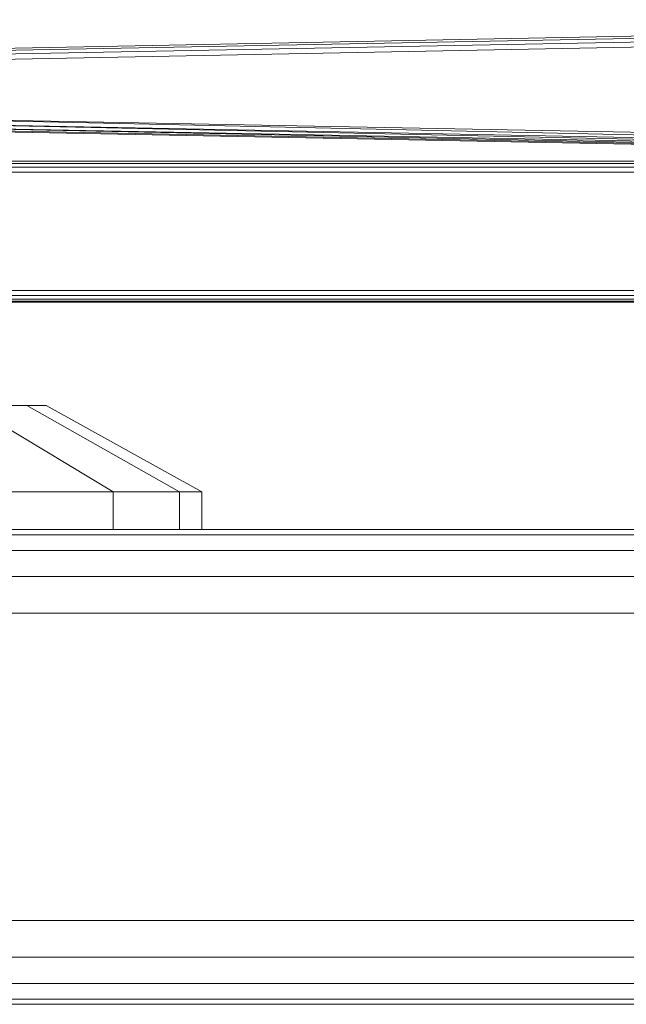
# Model space of a CAD drawing. Header units: millimetres. Extents: x 1 to 3476, y -521 to 159.
# Tile 31 of 130: x 791 to 823, y 108 to 159. Entities that reach past the tile are written whole.
import ezdxf

# ---------------------------------------------------------------- set-up
doc = ezdxf.new("R2010")
doc.units = ezdxf.units.MM
doc.layers.add('VG491211CA_dwg', color=8, linetype='Continuous', lineweight=9)

# ---------------------------------------------------------------- blocks, each defined once
blk = doc.blocks.new('VG491211CA_dwg-300031-Południe')
at = {"color": 18, "lineweight": 9}
for p, q in [((867.02, 158.9), (790.048, 157.413)), ((867.018, 158.788), (790.048, 157.3)), ((790.048, 157.113), (867.018, 158.6)), ((790.048, 156.85), (867.021, 158.338)), ((867.615, 152.223), (790.048, 153.722)), ((867.09, 151.971), (790.048, 153.686)), ((867.09, 151.971), (790.048, 153.459)), ((866.715, 151.79), (790.048, 153.433)), ((790.048, 153.272), (866.715, 151.79)), ((790.048, 153.256), (866.49, 151.682)), ((790.048, 153.159), (866.49, 151.682)), ((790.123, 153.105), (866.499, 151.629)), ((867.015, 151.592), (790.904, 151.592)), ((790.341, 151.03), (867.015, 151.03)), ((790.604, 151.292), (867.015, 151.292)), ((790.791, 151.48), (867.015, 151.48)), ((867.615, 144.926), (790.341, 144.926)), ((867.09, 144.664), (790.604, 144.664)), ((866.715, 144.476), (790.791, 144.476)), ((790.389, 144.31), (866.693, 144.31)), ((790.904, 144.364), (866.49, 144.364)), ((788.714, 138.977), (791.671, 138.977)), ((788.714, 138.977), (796.141, 134.525)), ((791.671, 138.977), (792.669, 138.977)), ((792.669, 138.977), (791.671, 138.977)), ((791.671, 138.977), (799.555, 134.525)), ((800.708, 134.525), (792.669, 138.977)), ((790.596, 134.525), (796.141, 134.525)), ((796.141, 134.525), (799.555, 134.525)), ((796.141, 134.525), (796.141, 132.579)), ((799.555, 134.525), (800.708, 134.525)), ((799.555, 134.525), (799.555, 132.579)), ((800.708, 132.579), (800.708, 134.525)), ((903.786, 132.579), (5.067, 132.579)), ((903.786, 132.309), (5.067, 132.309)), ((5.067, 131.499), (903.786, 131.499)), ((5.067, 130.149), (903.786, 130.149)), ((5.067, 128.259), (903.786, 128.259)), ((903.786, 112.381), (5.067, 112.381)), ((903.786, 110.491), (5.067, 110.491)), ((5.067, 109.141), (903.786, 109.141)), ((5.067, 108.331), (903.786, 108.331)), ((5.067, 108.061), (903.786, 108.061))]:
    blk.add_line(p, q, dxfattribs=at)

msp = doc.modelspace()

# ---------------------------------------------------------------- block references
at = {"layer": 'VG491211CA_dwg', "color": 18}
msp.add_blockref('VG491211CA_dwg-300031-Południe', (0, 0), dxfattribs=at)

doc.saveas('drawing.dxf')
